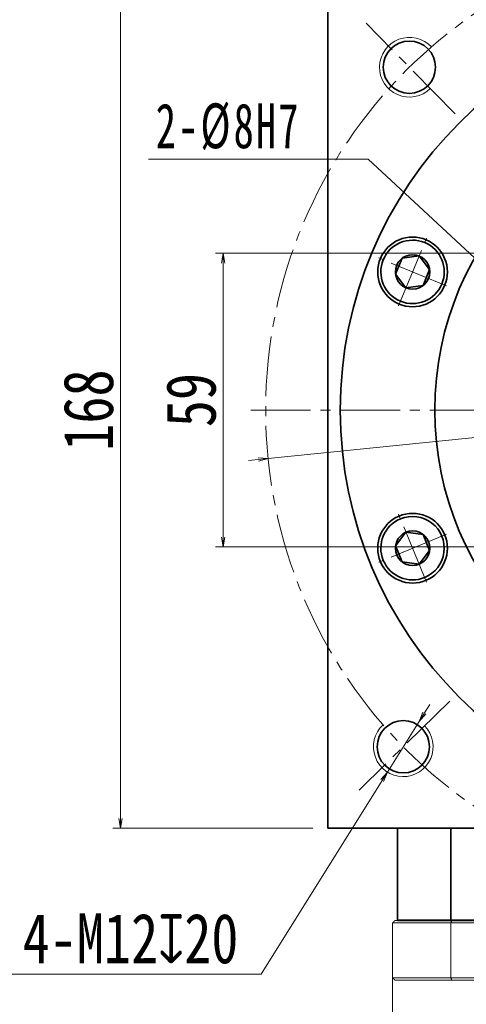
# Model space of a CAD drawing. Header units: millimetres. Extents: x -48 to 1057, y 0 to 774.
# Tile 7 of 10: x 457 to 547, y 476 to 674. Entities that reach past the tile are written whole.
import ezdxf

# ---------------------------------------------------------------- set-up
doc = ezdxf.new("R2010")
doc.units = ezdxf.units.MM
doc.set_wipeout_variables(frame=1)
doc.linetypes.add('点画线', pattern=[18, 12, -2, 2, -2])
for name, color, linetype, lineweight in [('EB0', 7, 'Continuous', 35), ('中心线层', 1, '点画线', 18), ('尺寸线层', 3, 'Continuous', 18), ('粗实线', 7, 'Continuous', 40), ('粗实线层', 7, 'Continuous', 35)]:
    doc.layers.add(name, color=color, linetype=linetype, lineweight=lineweight)
doc.styles.add('宋体', font='SimSun.ttf', dxfattribs={"width": 0.8})
doc.styles.add('标准', font='SimSun.ttf', dxfattribs={"width": 0.667})
doc.dimstyles.new('A水平标注$0', dxfattribs={"dimtxt": 3.5, "dimasz": 2, "dimexe": 1.5, "dimexo": 3, "dimgap": 1.1, "dimtad": 1, "dimtoh": 1, "dimdec": 4, "dimdsep": 46, "dimtxsty": '宋体', "dimblk": 'OPEN', "dimcen": 3, "dimclrd": 3, "dimclre": 3, "dimclrt": 6, "dimadec": 0, "dimazin": 0, "dimtm": 1e-09, "dimtfac": 1, "dimtdec": 4, "dimtix": 1, "dimtmove": 0, "dimatfit": 3, "dimldrblk": 'OPEN', "dimfxl": 0, "dimlwd": 13, "dimlwe": 13, "dimarcsym": 0})
doc.dimstyles.new('D直径标注φ25', dxfattribs={"dimtxt": 3.5, "dimasz": 2, "dimexe": 1, "dimexo": 3, "dimtad": 1, "dimtoh": 1, "dimdec": 1, "dimdsep": 46, "dimtxsty": '宋体', "dimblk": 'OPEN', "dimcen": 3, "dimclrd": 3, "dimclre": 3, "dimclrt": 130, "dimadec": 0, "dimazin": 0, "dimtm": 1e-09, "dimtfac": 1, "dimtdec": 1, "dimtmove": 0, "dimatfit": 0, "dimldrblk": 'OPEN', "dimfxl": 0, "dimlwd": 13, "dimlwe": 13, "dimarcsym": 0})
doc.dimstyles.new('螺孔(M8-7H)', dxfattribs={"dimtxt": 3.5, "dimasz": 2, "dimexe": 1.25, "dimexo": 3, "dimtad": 1, "dimtoh": 1, "dimdec": 4, "dimdsep": 46, "dimtxsty": '宋体', "dimblk": 'OPEN', "dimcen": 3, "dimclrd": 3, "dimclre": 3, "dimclrt": 2, "dimadec": 0, "dimazin": 0, "dimtm": 1e-09, "dimtfac": 1, "dimtdec": 4, "dimtmove": 0, "dimatfit": 3, "dimldrblk": 'OPEN', "dimfxl": 0, "dimlwd": 9, "dimlwe": 9, "dimarcsym": 0})

# ---------------------------------------------------------------- blocks, each defined once
blk = doc.blocks.new('*X7')
at = {"layer": '中心线层', "linetype": '点画线', "lineweight": 18}
for p, q in [((0, -7.37), (0, 7.37)), ((-7.37, 0), (7.37, 0))]:
    blk.add_line(p, q, dxfattribs=at)
at = {"layer": '粗实线层'}
for p, q in [((-3.46, 0), (-1.73, 3)), ((-1.73, 3), (1.73, 3)), ((3.46, 0), (1.73, 3)), ((3.46, 0), (1.73, 3)), ((-3.46, 0), (-1.73, -3)), ((3.46, 0), (1.73, -3)), ((-1.73, -3), (1.73, -3))]:
    blk.add_line(p, q, dxfattribs=at)
blk.add_circle((0, 0), 3.46, dxfattribs=at)
for start, end in [(0, 180), (180, 360)]:
    blk.add_arc((0, 0), 6.37, start, end, dxfattribs=at)
blk = doc.blocks.new('_Open')
at = {"color": 0, "linetype": 'ByBlock', "lineweight": -2}
for p, q in [((-1, 0.167), (0, 0)), ((-1, -0.167), (0, 0)), ((0, 0), (-1, 0))]:
    blk.add_line(p, q, dxfattribs=at)
blk = doc.blocks.new('*D22')
at = {"layer": 'Defpoints', "color": 0, "transparency": 16777216}
for p in [(699.28, 605.25), (507.27, 585.78)]:
    blk.add_point(p, dxfattribs=at)
at = {"layer": '尺寸线层', "color": 3, "lineweight": 13, "transparency": 16777216}
for p, q in [((717.67, 607.12), (701.27, 605.45)), ((744.78, 607.12), (717.67, 607.12)), ((507.27, 585.78), (699.28, 605.25)), ((505.28, 585.58), (503.29, 585.38))]:
    blk.add_line(p, q, dxfattribs=at)
at = {"layer": '尺寸线层', "color": 3, "lineweight": 13, "transparency": 16777216, "xscale": 2, "yscale": 2, "zscale": 2}
for p, rotation in [((699.28, 605.25), 185.7888380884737), ((507.27, 585.78), 5.788838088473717)]:
    blk.add_blockref('_Open', p, dxfattribs=dict(at, rotation=rotation))
at = {"layer": '尺寸线层', "color": 130, "transparency": 16777216, "insert": (732.22, 614.34), "char_height": 10, "attachment_point": 5, "style": '宋体', "bg_fill": 3, "box_fill_scale": 1.1, "bg_fill_color": 257, "bg_fill_transparency": 0}
blk.add_mtext('φ193', dxfattribs=at)
blk = doc.blocks.new('*D24')
at = {"layer": 'Defpoints', "color": 0, "transparency": 16777216}
for p in [(477.57, 679.52), (519.27, 679.52), (519.27, 511.52)]:
    blk.add_point(p, dxfattribs=at)
at = {"layer": '尺寸线层', "color": 3, "lineweight": 13, "transparency": 16777216}
for p, q in [((516.27, 679.52), (476.07, 679.52)), ((477.57, 513.52), (477.57, 677.52)), ((516.27, 511.52), (476.07, 511.52))]:
    blk.add_line(p, q, dxfattribs=at)
at = {"layer": '尺寸线层', "color": 3, "lineweight": 13, "transparency": 16777216, "xscale": 2, "yscale": 2, "zscale": 2}
for p, rotation in [((477.57, 679.52), 90), ((477.57, 511.52), 270)]:
    blk.add_blockref('_Open', p, dxfattribs=dict(at, rotation=rotation))
at = {"layer": '尺寸线层', "color": 6, "transparency": 16777216, "insert": (471.18, 595.52), "char_height": 10, "attachment_point": 5, "rotation": 90, "style": '宋体', "bg_fill": 3, "box_fill_scale": 1.1, "bg_fill_color": 257, "bg_fill_transparency": 0}
blk.add_mtext('168', dxfattribs=at)
blk = doc.blocks.new('*X8')
at = {"layer": '尺寸线层', "linetype": 'Continuous'}
blk.add_hatch(color=0, dxfattribs=at).paths.add_polyline_path([(39.71, -28.46), (32.35, -23.16), (33.88, -21.51)], flags=0)
at = {"layer": '尺寸线层', "color": 0}
for p, q in [((0, 0), (-35.09, 0)), ((9.06, 0), (0, 0)), ((0, 0), (0, 0))]:
    blk.add_line(p, q, dxfattribs=at)
at = {"layer": '尺寸线层', "color": 0, "linetype": 'Continuous'}
blk.add_line((39.71, -28.46), (9.06, 0), dxfattribs=at)
at = {"layer": '尺寸线层', "color": 0, "insert": (-4.5, 1.8), "char_height": 9, "width": 61.1784, "attachment_point": 9, "line_spacing_factor": 1.15057, "style": '标准'}
blk.add_mtext('\\T1.1;2-%%C8H7', dxfattribs=at)
blk = doc.blocks.new('*D26')
at = {"layer": 'Defpoints', "color": 0, "transparency": 16777216}
for p in [(596.27, 627.02), (498.2, 568.02), (603.27, 568.02)]:
    blk.add_point(p, dxfattribs=at)
at = {"layer": '尺寸线层', "color": 3, "lineweight": 13, "transparency": 16777216}
for p, q in [((593.27, 627.02), (496.7, 627.02)), ((498.2, 625.02), (498.2, 570.02)), ((600.27, 568.02), (496.7, 568.02))]:
    blk.add_line(p, q, dxfattribs=at)
at = {"layer": '尺寸线层', "color": 3, "lineweight": 13, "transparency": 16777216, "xscale": 2, "yscale": 2, "zscale": 2}
for p, rotation in [((498.2, 627.02), 90), ((498.2, 568.02), 270)]:
    blk.add_blockref('_Open', p, dxfattribs=dict(at, rotation=rotation))
at = {"layer": '尺寸线层', "color": 6, "transparency": 16777216, "insert": (491.81, 597.52), "char_height": 10, "attachment_point": 5, "rotation": 90, "style": '宋体', "bg_fill": 3, "box_fill_scale": 1.1, "bg_fill_color": 257, "bg_fill_transparency": 0}
blk.add_mtext('59', dxfattribs=at)
blk = doc.blocks.new('*D29')
at = {"color": 3, "lineweight": 9, "transparency": 16777216}
for p, q in [((510.53, 694.22), (554.57, 694.22)), ((554.57, 694.22), (599.14, 647.37)), ((606.03, 640.12), (600.52, 645.92)), ((607.41, 638.67), (608.79, 637.22))]:
    blk.add_line(p, q, dxfattribs=at)
at = {"layer": 'Defpoints', "color": 0, "transparency": 16777216}
for p in [(600.52, 645.92), (606.03, 640.12)]:
    blk.add_point(p, dxfattribs=at)
at = {"color": 3, "lineweight": 9, "transparency": 16777216, "xscale": 2, "yscale": 2, "zscale": 2}
for p, rotation in [((600.52, 645.92), 313.5682858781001), ((606.03, 640.12), 133.5682858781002)]:
    blk.add_blockref('_Open', p, dxfattribs=dict(at, rotation=rotation))
at = {"color": 2, "transparency": 16777216, "insert": (531.55, 701.32), "char_height": 10, "attachment_point": 5, "style": '宋体', "bg_fill": 3, "box_fill_scale": 1.1, "bg_fill_color": 257, "bg_fill_transparency": 0}
blk.add_mtext('8-M8{\\famgdt|b0|i0|c0|p0;x}{16}', dxfattribs=at)
blk = doc.blocks.new('*D30')
at = {"color": 3, "lineweight": 9, "transparency": 16777216}
for p, q in [((538.67, 534.68), (539.73, 536.38)), ((537.61, 532.99), (531.24, 522.81)), ((505.86, 482.22), (530.18, 521.12)), ((455.38, 482.22), (505.86, 482.22))]:
    blk.add_line(p, q, dxfattribs=at)
at = {"layer": 'Defpoints', "color": 0, "transparency": 16777216}
for p in [(537.61, 532.99), (531.24, 522.81)]:
    blk.add_point(p, dxfattribs=at)
at = {"color": 3, "lineweight": 9, "transparency": 16777216, "xscale": 2, "yscale": 2, "zscale": 2}
for p, rotation in [((537.61, 532.99), 237.9775908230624), ((531.24, 522.81), 57.97759082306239)]:
    blk.add_blockref('_Open', p, dxfattribs=dict(at, rotation=rotation))
at = {"color": 2, "transparency": 16777216, "insert": (479.62, 489.33), "char_height": 10, "attachment_point": 5, "style": '宋体', "bg_fill": 3, "box_fill_scale": 1.1, "bg_fill_color": 257, "bg_fill_transparency": 0}
blk.add_mtext('4-M12{\\famgdt|b0|i0|c0|p0;x}{20}', dxfattribs=at)

msp = doc.modelspace()

# ---------------------------------------------------------------- linework, layer by layer
at = {"color": 7, "linetype": 'Continuous', "lineweight": 15}
for p, q in [((662.56347, 492.51809), (543.98438, 492.51809)), ((543.98438, 492.51809), (543.98438, 481.51809)), ((544.16598, 493.01809), (662.38188, 493.01809)), ((544.16598, 481.01809), (532.77393, 481.01809)), ((543.98438, 481.51809), (603.27393, 481.51809)), ((594.86263, 481.01809), (544.16598, 481.01809))]:
    msp.add_line(p, q, dxfattribs=at)
for points in [[(544.16598, 493.01809), (543.98438, 492.51809)], [(544.16598, 481.01809), (543.98438, 481.51809)]]:
    msp.add_open_spline(points, degree=1, dxfattribs=at)
at = {"layer": 'EB0', "linetype": 'Continuous', "lineweight": 35}
msp.add_line((533.27393, 493.01809), (673.27393, 493.01809), dxfattribs=at)
msp.add_line((533.27393, 493.01809), (673.27393, 493.01809), dxfattribs=at)
msp.add_line((533.27393, 493.01809), (673.27393, 493.01809), dxfattribs=at)
msp.add_line((533.27393, 493.01809), (673.27393, 493.01809), dxfattribs=at)
at = {"layer": '中心线层'}
for p, q in [((544.82328, 655.03148), (526.93802, 673.24192)), ((503.77393, 595.51809), (702.77393, 595.51809)), ((543.76054, 537.06743), (525.55009, 519.18217))]:
    msp.add_line(p, q, dxfattribs=at)
msp.add_circle((603.27393, 595.51809), 96.5, dxfattribs=at)
at = {"layer": '粗实线', "color": 0, "lineweight": 40}
msp.add_line((673.27393, 493.01809), (533.27393, 493.01809), dxfattribs=at)
msp.add_line((673.27393, 493.01809), (533.27393, 493.01809), dxfattribs=at)
at = {"layer": '粗实线层'}
for p, q in [((533.27393, 493.01809), (533.27393, 511.51809)), ((543.98438, 493.01809), (543.98438, 511.51809))]:
    msp.add_line(p, q, dxfattribs=at)
for centre, radius in [((603.27393, 595.51809), 81.5), ((535.6556, 664.36583), 5.25), ((603.27393, 595.51809), 62.5), ((536.29266, 623.26263), 7), ((536.29266, 567.77354), 7), ((534.42618, 527.89976), 5.25)]:
    msp.add_circle(centre, radius, dxfattribs=at)
at = {"layer": '粗实线层', "lineweight": 18}
for centre, start, end in [((535.6556, 664.36583), 42.7023328, 314.4838358), ((534.42618, 527.89976), 132.7023328, 44.4838358)]:
    msp.add_arc(centre, 6, start, end, dxfattribs=at)

# ---------------------------------------------------------------- next in the draw order: wipeouts: each hides what was drawn before it
for points in [[(538.72844, 629.14313), (538.69717, 629.15598), (538.66582, 629.16868), (538.63441, 629.1812), (538.60294, 629.19356), (538.5714, 629.20575), (538.53979, 629.21777), (538.50812, 629.22962), (538.47639, 629.24131), (538.4446, 629.25283), (538.41275, 629.26417), (538.38083, 629.27535), (538.34886, 629.28636), (538.31683, 629.2972), (538.28474, 629.30787), (538.2526, 629.31836), (538.2204, 629.32869), (538.18815, 629.33885), (538.15584, 629.34883), (538.12348, 629.35864), (538.09107, 629.36828), (538.05861, 629.37775), (538.02609, 629.38705), (537.99353, 629.39617), (537.96092, 629.40512), (537.92827, 629.4139), (537.89557, 629.4225), (537.86282, 629.43093), (537.83003, 629.43918), (537.79719, 629.44726), (537.76431, 629.45517), (537.76431, 629.45517), (537.47145, 629.51753), (537.17598, 629.56604), (536.87855, 629.60061), (536.57983, 629.62115), (536.28047, 629.62762), (535.98114, 629.62001), (535.6825, 629.59832), (535.38521, 629.56261), (535.08992, 629.51297), (534.7973, 629.44948), (534.50799, 629.37231), (534.22263, 629.28162), (533.94184, 629.17761), (533.66627, 629.0605), (533.3965, 628.93057), (533.13314, 628.78809), (532.87677, 628.63338), (532.62797, 628.46679), (532.38727, 628.28868), (532.15522, 628.09945), (531.93232, 627.89951), (531.71907, 627.68932), (531.51595, 627.46932), (531.32339, 627.24002), (531.14184, 627.00191), (530.97168, 626.75553), (530.81329, 626.50142), (530.66704, 626.24015), (530.53323, 625.97228), (530.41217, 625.69841), (530.41217, 625.69841), (530.30412, 625.41916), (530.20933, 625.13513), (530.12799, 624.84696), (530.0603, 624.55528), (530.00641, 624.26075), (529.96642, 623.964), (529.94044, 623.6657), (529.92851, 623.36651), (529.93067, 623.06709), (529.9469, 622.7681), (529.97718, 622.47021), (530.02144, 622.17407), (530.07957, 621.88034), (530.15146, 621.58967), (530.23693, 621.3027), (530.33581, 621.02007), (530.44787, 620.7424), (530.57286, 620.47031), (530.71051, 620.20439), (530.86052, 619.94525), (531.02255, 619.69345), (531.19624, 619.44954), (531.3812, 619.21408), (531.57704, 618.98757), (531.78332, 618.77053), (531.99957, 618.56342), (532.22532, 618.36672), (532.46008, 618.18085), (532.70332, 618.00623), (532.9545, 617.84324), (532.9545, 617.84324), (532.98333, 617.82558), (533.01227, 617.80807), (533.04129, 617.79072), (533.0704, 617.77353), (533.09961, 617.75649), (533.12891, 617.7396), (533.15829, 617.72287), (533.18777, 617.7063), (533.21733, 617.68988), (533.24698, 617.67362), (533.27672, 617.65752), (533.30654, 617.64158), (533.33644, 617.62579), (533.36643, 617.61017), (533.3965, 617.5947), (533.42665, 617.5794), (533.45688, 617.56425), (533.4872, 617.54927), (533.51759, 617.53444), (533.54806, 617.51978), (533.57861, 617.50528), (533.60923, 617.49094), (533.63993, 617.47677), (533.67071, 617.46276), (533.70156, 617.44891), (533.73248, 617.43523), (533.76347, 617.42171), (533.79454, 617.40835), (533.82568, 617.39516), (533.85688, 617.38214), (533.85688, 617.38214), (534.16798, 617.26272), (534.4849, 617.15975), (534.80678, 617.0735), (535.13273, 617.00422), (535.46186, 616.95209), (535.79327, 616.91726), (536.12605, 616.89982), (536.45928, 616.89982), (536.79205, 616.91726), (537.12346, 616.95209), (537.45259, 617.00422), (537.77854, 617.0735), (538.10042, 617.15975), (538.41734, 617.26272), (538.72844, 617.38214), (539.03287, 617.51768), (539.32978, 617.66896), (539.61837, 617.83558), (539.89784, 618.01707), (540.16743, 618.21294), (540.4264, 618.42265), (540.67404, 618.64563), (540.90967, 618.88126), (541.13265, 619.1289), (541.34236, 619.38787), (541.53823, 619.65746), (541.71972, 619.93693), (541.88633, 620.22552), (542.03762, 620.52243), (542.17316, 620.82685), (542.17316, 620.82685), (542.29258, 621.13795), (542.39555, 621.45488), (542.4818, 621.77675), (542.55108, 622.10271), (542.60321, 622.43183), (542.63804, 622.76324), (542.65548, 623.09602), (542.65548, 623.42925), (542.63804, 623.76203), (542.60321, 624.09343), (542.55108, 624.42256), (542.4818, 624.74851), (542.39555, 625.07039), (542.29258, 625.38731), (542.17316, 625.69841), (542.03762, 626.00284), (541.88633, 626.29975), (541.71972, 626.58834), (541.53823, 626.86781), (541.34236, 627.1374), (541.13265, 627.39637), (540.90967, 627.64401), (540.67404, 627.87964), (540.4264, 628.10262), (540.16743, 628.31233), (539.89784, 628.5082), (539.61837, 628.68969), (539.32978, 628.85631), (539.03287, 629.00759)], [(533.85688, 573.65403), (533.82568, 573.64101), (533.79454, 573.62782), (533.76347, 573.61446), (533.73248, 573.60094), (533.70156, 573.58726), (533.67071, 573.57341), (533.63993, 573.5594), (533.60923, 573.54523), (533.57861, 573.53089), (533.54806, 573.51639), (533.51759, 573.50173), (533.4872, 573.48691), (533.45688, 573.47192), (533.42665, 573.45677), (533.3965, 573.44147), (533.36643, 573.426), (533.33644, 573.41038), (533.30654, 573.39459), (533.27672, 573.37865), (533.24698, 573.36255), (533.21733, 573.34629), (533.18777, 573.32987), (533.15829, 573.3133), (533.12891, 573.29657), (533.09961, 573.27968), (533.0704, 573.26264), (533.04129, 573.24545), (533.01227, 573.2281), (532.98333, 573.21059), (532.9545, 573.19293), (532.9545, 573.19293), (532.70332, 573.02994), (532.46008, 572.85532), (532.22532, 572.66945), (531.99957, 572.47275), (531.78332, 572.26564), (531.57704, 572.0486), (531.3812, 571.82209), (531.19624, 571.58663), (531.02255, 571.34272), (530.86052, 571.09092), (530.71051, 570.83178), (530.57286, 570.56587), (530.44787, 570.29377), (530.33581, 570.0161), (530.23693, 569.73347), (530.15146, 569.4465), (530.07957, 569.15583), (530.02144, 568.8621), (529.97718, 568.56596), (529.9469, 568.26807), (529.93067, 567.96908), (529.92851, 567.66966), (529.94044, 567.37047), (529.96642, 567.07217), (530.00641, 566.77542), (530.0603, 566.48089), (530.12799, 566.18921), (530.20933, 565.90104), (530.30412, 565.61701), (530.41217, 565.33776), (530.41217, 565.33776), (530.53323, 565.06389), (530.66704, 564.79603), (530.81329, 564.53475), (530.97168, 564.28064), (531.14184, 564.03426), (531.32339, 563.79615), (531.51595, 563.56685), (531.71907, 563.34685), (531.93232, 563.13666), (532.15522, 562.93672), (532.38727, 562.74749), (532.62797, 562.56938), (532.87677, 562.40279), (533.13314, 562.24808), (533.3965, 562.1056), (533.66627, 561.97567), (533.94184, 561.85857), (534.22263, 561.75455), (534.50799, 561.66386), (534.7973, 561.58669), (535.08992, 561.5232), (535.38521, 561.47356), (535.6825, 561.43785), (535.98114, 561.41616), (536.28047, 561.40855), (536.57983, 561.41502), (536.87855, 561.43556), (537.17598, 561.47013), (537.47145, 561.51864), (537.76431, 561.581), (537.76431, 561.581), (537.79719, 561.58891), (537.83003, 561.59699), (537.86282, 561.60524), (537.89557, 561.61367), (537.92827, 561.62227), (537.96092, 561.63105), (537.99353, 561.64), (538.02609, 561.64912), (538.05861, 561.65842), (538.09107, 561.66789), (538.12348, 561.67753), (538.15584, 561.68734), (538.18815, 561.69732), (538.2204, 561.70748), (538.2526, 561.71781), (538.28474, 561.7283), (538.31683, 561.73897), (538.34886, 561.74981), (538.38083, 561.76082), (538.41275, 561.772), (538.4446, 561.78335), (538.47639, 561.79486), (538.50812, 561.80655), (538.53979, 561.8184), (538.5714, 561.83042), (538.60294, 561.84261), (538.63441, 561.85497), (538.66582, 561.8675), (538.69717, 561.88019), (538.72844, 561.89304), (538.72844, 561.89304), (539.03287, 562.02858), (539.32978, 562.17987), (539.61837, 562.34648), (539.89784, 562.52797), (540.16743, 562.72384), (540.4264, 562.93355), (540.67404, 563.15653), (540.90967, 563.39216), (541.13265, 563.6398), (541.34236, 563.89877), (541.53823, 564.16836), (541.71972, 564.44783), (541.88633, 564.73642), (542.03762, 565.03333), (542.17316, 565.33776), (542.29258, 565.64886), (542.39555, 565.96578), (542.4818, 566.28766), (542.55108, 566.61361), (542.60321, 566.94274), (542.63804, 567.27414), (542.65548, 567.60692), (542.65548, 567.94015), (542.63804, 568.27293), (542.60321, 568.60434), (542.55108, 568.93347), (542.4818, 569.25942), (542.39555, 569.58129), (542.29258, 569.89822), (542.17316, 570.20932), (542.17316, 570.20932), (542.03762, 570.51374), (541.88633, 570.81065), (541.71972, 571.09924), (541.53823, 571.37871), (541.34236, 571.6483), (541.13265, 571.90727), (540.90967, 572.15491), (540.67404, 572.39054), (540.4264, 572.61352), (540.16743, 572.82323), (539.89784, 573.0191), (539.61837, 573.20059), (539.32978, 573.36721), (539.03287, 573.51849), (538.72844, 573.65403), (538.41734, 573.77345), (538.10042, 573.87642), (537.77854, 573.96267), (537.45259, 574.03195), (537.12346, 574.08408), (536.79205, 574.11892), (536.45928, 574.13636), (536.12605, 574.13636), (535.79327, 574.11892), (535.46186, 574.08408), (535.13273, 574.03195), (534.80678, 573.96267), (534.4849, 573.87642), (534.16798, 573.77345)]]:
    msp.add_wipeout(points).dxf.layer = '粗实线层'

# ---------------------------------------------------------------- next in the draw order: block references
at = {"layer": '粗实线层'}
for p, rotation in [((536.29266, 623.26263), 67.50000000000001), ((536.29266, 567.77354), 112.5)]:
    msp.add_blockref('*X7', p, dxfattribs=dict(at, rotation=rotation))

# ---------------------------------------------------------------- next in the draw order: dimensions: what is measured, and where the dimension line sits
at = {"layer": '尺寸线层'}
dim = msp.add_diameter_dim_2p(p1=(507.26604, 585.78486), p2=(699.28181, 605.25131), dimstyle='D直径标注φ25', override={"dimtxt": 10, "dimgap": 2, "dimpost": 'φ<>'}, dxfattribs=at)
dim.commit()
dim.dimension.update_dxf_attribs({"geometry": '*D22', "text_midpoint": (717.66523, 607.11502), "dimtype": 163})

# ---------------------------------------------------------------- next in the draw order: linework, layer by layer
at = {"layer": '粗实线层'}
msp.add_lwpolyline([(519.27393, 511.51809), (519.27393, 679.51809), (687.27393, 679.51809), (687.27393, 511.51809)], close=True, dxfattribs=at)

# ---------------------------------------------------------------- next in the draw order: dimensions: what is measured, and where the dimension line sits
at = {"layer": '尺寸线层'}
dim = msp.add_linear_dim(base=(477.57319, 679.51809), p1=(519.27393, 511.51809), p2=(519.27393, 679.51809), angle=90, dimstyle='A水平标注$0', override={"dimtxt": 10, "dimgap": 1.5, "dimblk": 'Open', "dimtfill": 1, "dimtfillclr": 256}, dxfattribs=at)
dim.commit()
dim.dimension.update_dxf_attribs({"geometry": '*D24', "text_midpoint": (471.18492, 595.51809)})

# ---------------------------------------------------------------- next in the draw order: block references
msp.add_blockref('*X8', (518.29271, 645.90568), dxfattribs=at)

# ---------------------------------------------------------------- next in the draw order: dimensions: what is measured, and where the dimension line sits
dim = msp.add_diameter_dim_2p(p1=(537.60769, 532.98681), p2=(531.24468, 522.81272), text='4-M<>{\\famgdt|b0|i0|c0|p0;x}{20}', dimstyle='螺孔(M8-7H)', override={"dimtxt": 10, "dimgap": 2, "dimtad": 1, "dimtih": 0, "dimtoh": 1, "dimdec": 4, "dimlfac": 1, "dimpost": '<>', "dimcen": 0, "dimse1": 0, "dimse2": 0, "dimsd1": 0, "dimsd2": 0, "dimtix": 0, "dimtofl": 1, "dimatfit": 3, "dimtvp": 0.1})
dim.commit()
dim.dimension.update_dxf_attribs({"geometry": '*D30', "text_midpoint": (479.6225, 482.22434), "dimtype": 163})

# ---------------------------------------------------------------- next in the draw order: linework, layer by layer
at = {"color": 7, "linetype": 'Continuous', "lineweight": 15}
for p, q in [((543.98438, 492.51809), (532.27393, 492.51809)), ((532.27393, 481.51809), (532.27393, 492.51809)), ((532.77393, 493.01809), (544.16598, 493.01809)), ((532.27393, 481.51809), (543.98438, 481.51809))]:
    msp.add_line(p, q, dxfattribs=at)
for points in [[(532.27393, 492.51809), (532.77393, 493.01809)], [(532.27393, 481.51809), (532.27393, 441.31809)], [(532.77393, 481.01809), (532.27393, 481.51809)]]:
    msp.add_open_spline(points, degree=1, dxfattribs=at)

# ---------------------------------------------------------------- next in the draw order: dimensions: what is measured, and where the dimension line sits
dim = msp.add_diameter_dim_2p(p1=(606.0308, 640.11987), p2=(600.51705, 645.9163), text='8-M<>{\\famgdt|b0|i0|c0|p0;x}{16}', dimstyle='螺孔(M8-7H)', override={"dimtxt": 10, "dimgap": 2, "dimtad": 1, "dimtih": 0, "dimtoh": 1, "dimdec": 4, "dimlfac": 1, "dimpost": '<>', "dimcen": 0, "dimse1": 0, "dimse2": 0, "dimsd1": 0, "dimsd2": 0, "dimtix": 0, "dimtofl": 1, "dimatfit": 3, "dimtvp": 0.1})
dim.commit()
dim.dimension.update_dxf_attribs({"geometry": '*D29', "text_midpoint": (531.5505, 694.21867), "dimtype": 163})
at = {"layer": '尺寸线层'}
dim = msp.add_linear_dim(base=(498.19764, 568.01809), p1=(596.27393, 627.01809), p2=(603.27393, 568.01809), angle=270, dimstyle='A水平标注$0', override={"dimtxt": 10, "dimgap": 1.5, "dimblk": 'Open', "dimtfill": 1, "dimtfillclr": 256}, dxfattribs=at)
dim.commit()
dim.dimension.update_dxf_attribs({"geometry": '*D26', "text_midpoint": (491.80938, 597.51809)})

doc.saveas('drawing.dxf')
